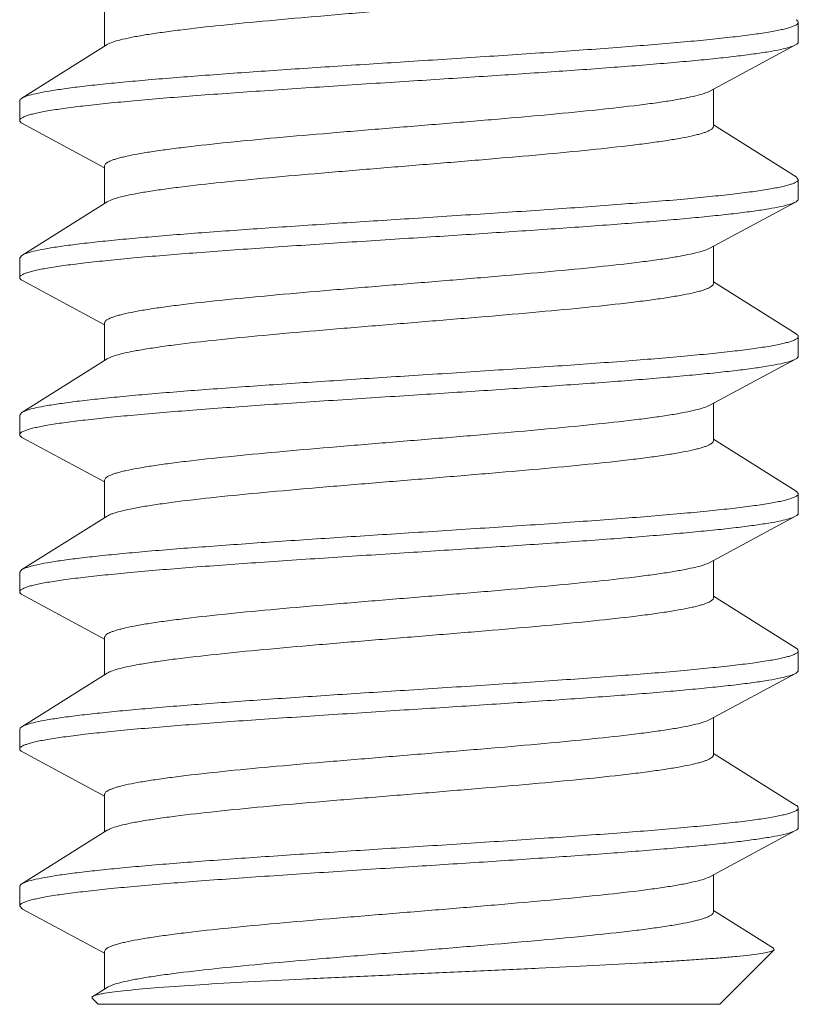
# Model space of a CAD drawing. Header units: inches. Extents: x 0 to 814, y 0 to 621.
# Tile 10 of 37: x 292.76 to 294.74, y 430.67 to 433.18. Entities that reach past the tile are written whole.
import ezdxf

# ---------------------------------------------------------------- set-up
doc = ezdxf.new("R2010")
doc.units = ezdxf.units.IN
doc.header["$LTSCALE"] = 10
doc.header["$MEASUREMENT"] = 0

msp = doc.modelspace()

# ---------------------------------------------------------------- linework, layer by layer
at = {"lineweight": 15}
for p, q in [((292.9739, 433.2051), (292.9739, 433.1093)), ((294.7387, 433.1705), (294.7387, 433.1205)), ((292.9806, 433.1135), (292.763, 432.977)), ((292.9806, 433.1135), (292.9836, 433.1152)), ((294.5135, 432.9954), (294.7316, 433.1129)), ((294.5226, 432.9051), (294.5226, 433.0003)), ((292.7577, 432.9705), (292.7577, 432.9205)), ((292.7648, 432.9129), (292.9739, 432.8003)), ((294.7335, 432.777), (294.5226, 432.9093)), ((292.9739, 432.8051), (292.9739, 432.7093)), ((294.7335, 432.777), (294.7387, 432.7705)), ((294.7387, 432.7705), (294.7387, 432.7205)), ((292.9806, 432.7135), (292.763, 432.577)), ((292.9806, 432.7135), (292.9839, 432.7154)), ((294.5135, 432.5954), (294.7316, 432.7129)), ((294.5226, 432.5051), (294.5226, 432.6003)), ((292.763, 432.577), (292.7577, 432.5705)), ((292.7577, 432.5705), (292.7577, 432.5205)), ((292.7648, 432.5129), (292.9739, 432.4003)), ((294.7335, 432.377), (294.5226, 432.5093)), ((292.9739, 432.4051), (292.9739, 432.3093)), ((294.7387, 432.3705), (294.7387, 432.3205)), ((292.9806, 432.3135), (292.763, 432.177)), ((294.5135, 432.1954), (294.7316, 432.3129)), ((294.5226, 432.1051), (294.5226, 432.2003)), ((292.763, 432.177), (292.7577, 432.1705)), ((292.7577, 432.1705), (292.7577, 432.1205)), ((292.7648, 432.1129), (292.9739, 432.0003)), ((294.7335, 431.977), (294.5226, 432.1093)), ((292.9739, 432.0051), (292.9739, 431.9093)), ((294.7335, 431.977), (294.7387, 431.9705)), ((294.7387, 431.9705), (294.7387, 431.9205)), ((292.9806, 431.9135), (292.763, 431.777)), ((294.5135, 431.7954), (294.7316, 431.9129)), ((294.5226, 431.7051), (294.5226, 431.8003)), ((292.763, 431.777), (292.7577, 431.7705)), ((292.7577, 431.7705), (292.7577, 431.7205)), ((292.7648, 431.7129), (292.9739, 431.6003)), ((294.7335, 431.577), (294.5226, 431.7093)), ((292.9739, 431.6051), (292.9739, 431.5093)), ((294.7387, 431.5705), (294.7387, 431.5205)), ((292.9806, 431.5135), (292.763, 431.377)), ((294.5135, 431.3954), (294.7316, 431.5129)), ((294.5226, 431.3051), (294.5226, 431.4003)), ((292.7577, 431.3705), (292.7577, 431.3205)), ((292.7648, 431.3129), (292.9739, 431.2003)), ((294.7335, 431.177), (294.5226, 431.3093)), ((292.9739, 431.2051), (292.9739, 431.1093)), ((294.7387, 431.1705), (294.7387, 431.1205)), ((292.9806, 431.1135), (292.763, 430.977)), ((294.5135, 430.9954), (294.7316, 431.1129)), ((294.5226, 430.9051), (294.5226, 431.0003)), ((292.7577, 430.9705), (292.7577, 430.9205)), ((292.7648, 430.9129), (292.7577, 430.9205)), ((292.7648, 430.9129), (292.9739, 430.8003)), ((294.6758, 430.8132), (294.5226, 430.9093)), ((292.9739, 430.8051), (292.9739, 430.7093)), ((294.6771, 430.8089), (294.5387, 430.6705)), ((294.6771, 430.8089), (294.6758, 430.8132)), ((292.9806, 430.7135), (292.9441, 430.6905)), ((292.9806, 430.7135), (292.9826, 430.7146)), ((292.9426, 430.6856), (292.9577, 430.6705)), ((294.5387, 430.6705), (292.9577, 430.6705))]:
    msp.add_line(p, q, dxfattribs=at)
msp.add_arc((293.0297, 430.3721), 0.3313, 99.7354, 100.7755, dxfattribs=at)
for points, knots in [([(292.9836, 433.1152), (292.9883, 433.1176), (293.0002, 433.1221), (293.0215, 433.1278), (293.049, 433.1336), (293.0826, 433.1394), (293.1219, 433.1452), (293.1848, 433.1535), (293.275, 433.1635), (293.3947, 433.1751), (293.5267, 433.1867), (293.6663, 433.1984), (293.8088, 433.2101), (293.9492, 433.2217), (294.0827, 433.2334), (294.2045, 433.245), (294.2968, 433.255), (294.3617, 433.2632), (294.4027, 433.2691), (294.438, 433.2749), (294.4637, 433.28), (294.4812, 433.2842), (294.492, 433.2871), (294.5012, 433.29), (294.5087, 433.2929), (294.5146, 433.2959), (294.519, 433.2988), (294.5218, 433.3018), (294.5226, 433.3041), (294.5226, 433.3051)], [0, 0, 0, 0, 0.010181, 0.024327, 0.042421, 0.064354, 0.089962, 0.119038, 0.186604, 0.264768, 0.350859, 0.441922, 0.534823, 0.626364, 0.713394, 0.792925, 0.862235, 0.892306, 0.918977, 0.942031, 0.96129, 0.969455, 0.976629, 0.982808, 0.987997, 0.992217, 0.995518, 0.998019, 1, 1, 1, 1]), ([(294.7387, 433.1705), (294.7387, 433.1679), (294.7342, 433.164), (294.7275, 433.1608), (294.719, 433.1576), (294.7084, 433.1546), (294.6954, 433.1515), (294.6801, 433.1484), (294.6554, 433.144), (294.6191, 433.1387), (294.5692, 433.1326), (294.5115, 433.1264), (294.4204, 433.1177), (294.2916, 433.1072), (294.1225, 433.095), (293.939, 433.0828), (293.8127, 433.0746), (293.7482, 433.0705)], [0, 0, 0, 0, 0.007862, 0.014585, 0.023465, 0.034569, 0.04791, 0.063481, 0.08126, 0.1233, 0.173678, 0.231938, 0.297539, 0.448213, 0.619978, 0.80628, 1, 1, 1, 1]), ([(294.7335, 433.177), (294.7343, 433.1765), (294.7366, 433.175), (294.7387, 433.1724), (294.7387, 433.1705)], [0, 0, 0, 0, 0.329474, 1, 1, 1, 1]), ([(293.7482, 433.0205), (293.8078, 433.0243), (293.925, 433.0319), (294.0959, 433.0432), (294.2554, 433.0545), (294.3788, 433.0642), (294.4679, 433.0722), (294.5262, 433.0779), (294.5782, 433.0836), (294.6233, 433.0893), (294.6612, 433.0949), (294.6917, 433.1006), (294.7123, 433.1055), (294.7247, 433.1096), (294.7296, 433.1118), (294.7316, 433.1129)], [0, 0, 0, 0, 0.181019, 0.356118, 0.519592, 0.666107, 0.731492, 0.790908, 0.843878, 0.889981, 0.928863, 0.960248, 0.983954, 0.992922, 1, 1, 1, 1]), ([(294.7316, 433.1129), (294.7327, 433.1134), (294.7346, 433.1146), (294.7374, 433.1168), (294.7387, 433.1191), (294.7387, 433.1205)], [0, 0, 0, 0, 0.338116, 0.609659, 1, 1, 1, 1]), ([(292.763, 432.977), (292.7648, 432.9782), (292.7692, 432.9803), (292.7808, 432.9846), (292.8006, 432.9895), (292.8302, 432.9952), (292.8675, 433.0009), (292.9122, 433.0067), (292.9639, 433.0124), (293.0222, 433.0182), (293.1116, 433.0263), (293.2359, 433.0361), (293.3968, 433.0475), (293.5695, 433.059), (293.688, 433.0666), (293.7482, 433.0705)], [0, 0, 0, 0, 0.006461, 0.014827, 0.037436, 0.067901, 0.106061, 0.15164, 0.204282, 0.263561, 0.328991, 0.476086, 0.640682, 0.817283, 1, 1, 1, 1]), ([(292.7577, 432.9205), (292.7577, 432.9231), (292.7622, 432.927), (292.769, 432.9302), (292.7775, 432.9334), (292.7881, 432.9364), (292.8011, 432.9395), (292.8163, 432.9426), (292.8411, 432.947), (292.8774, 432.9523), (292.9273, 432.9584), (292.985, 432.9646), (293.0761, 432.9733), (293.2049, 432.9838), (293.374, 432.996), (293.5575, 433.0082), (293.6838, 433.0164), (293.7482, 433.0205)], [0, 0, 0, 0, 0.007865, 0.014589, 0.023471, 0.034577, 0.047919, 0.063492, 0.081272, 0.123314, 0.173694, 0.231955, 0.297556, 0.448227, 0.619989, 0.806285, 1, 1, 1, 1]), ([(292.9739, 432.8051), (292.9739, 432.8061), (292.9747, 432.8085), (292.9775, 432.8115), (292.9819, 432.8144), (292.9878, 432.8173), (292.9954, 432.8202), (293.0046, 432.8232), (293.0154, 432.8261), (293.0329, 432.8303), (293.0587, 432.8354), (293.0942, 432.8412), (293.1353, 432.8471), (293.2005, 432.8553), (293.2931, 432.8654), (293.4153, 432.877), (293.5491, 432.8886), (293.6898, 432.9003), (293.8326, 432.912), (293.9724, 432.9237), (294.1044, 432.9354), (294.224, 432.947), (294.314, 432.957), (294.3767, 432.9653), (294.4158, 432.9711), (294.4491, 432.977), (294.4764, 432.9828), (294.4973, 432.9885), (294.509, 432.9929), (294.5135, 432.9954)], [0, 0, 0, 0, 0.001984, 0.004491, 0.0078, 0.012033, 0.017238, 0.023435, 0.030632, 0.038823, 0.058141, 0.081266, 0.108018, 0.138178, 0.207683, 0.287418, 0.374645, 0.466356, 0.559382, 0.65051, 0.736592, 0.814662, 0.88204, 0.910988, 0.936444, 0.958204, 0.976104, 0.990039, 1, 1, 1, 1]), ([(292.7577, 432.9705), (292.7577, 432.9711), (292.7581, 432.9726), (292.7599, 432.975), (292.7618, 432.9763), (292.763, 432.977)], [0, 0, 0, 0, 0.192076, 0.536887, 1, 1, 1, 1]), ([(292.7648, 432.9129), (292.7638, 432.9134), (292.7619, 432.9146), (292.7591, 432.9168), (292.7577, 432.9191), (292.7577, 432.9205)], [0, 0, 0, 0, 0.338116, 0.609659, 1, 1, 1, 1]), ([(292.9839, 432.7154), (292.9887, 432.7178), (293.0007, 432.7222), (293.022, 432.7279), (293.0497, 432.7337), (293.0834, 432.7395), (293.1228, 432.7454), (293.1858, 432.7536), (293.276, 432.7636), (293.3958, 432.7752), (293.5278, 432.7868), (293.6674, 432.7985), (293.8097, 432.8101), (293.95, 432.8218), (294.0833, 432.8334), (294.205, 432.845), (294.2972, 432.855), (294.362, 432.8633), (294.4029, 432.8691), (294.4382, 432.8749), (294.4638, 432.88), (294.4813, 432.8842), (294.492, 432.8871), (294.5012, 432.89), (294.5087, 432.893), (294.5147, 432.8959), (294.519, 432.8988), (294.5218, 432.9018), (294.5226, 432.9041), (294.5226, 432.9051)], [0, 0, 0, 0, 0.010273, 0.024507, 0.042682, 0.064687, 0.090357, 0.119488, 0.187131, 0.265334, 0.35143, 0.442465, 0.535314, 0.626784, 0.713733, 0.793178, 0.862407, 0.892441, 0.919079, 0.942103, 0.961336, 0.969491, 0.976655, 0.982827, 0.98801, 0.992224, 0.995521, 0.99802, 1, 1, 1, 1]), ([(294.7387, 432.7705), (294.7387, 432.7679), (294.7342, 432.764), (294.7275, 432.7608), (294.719, 432.7576), (294.7084, 432.7546), (294.6954, 432.7515), (294.6801, 432.7484), (294.6554, 432.744), (294.6191, 432.7387), (294.5692, 432.7326), (294.5115, 432.7264), (294.4204, 432.7177), (294.2915, 432.7072), (294.1225, 432.695), (293.939, 432.6828), (293.8127, 432.6746), (293.7482, 432.6705)], [0, 0, 0, 0, 0.007865, 0.014588, 0.023471, 0.034575, 0.047918, 0.06349, 0.08127, 0.123311, 0.173691, 0.231952, 0.297552, 0.448225, 0.619986, 0.806284, 1, 1, 1, 1]), ([(293.7482, 432.6205), (293.8078, 432.6243), (293.925, 432.6319), (294.0959, 432.6432), (294.2554, 432.6545), (294.3788, 432.6642), (294.4679, 432.6722), (294.5262, 432.6779), (294.5782, 432.6836), (294.6233, 432.6893), (294.6612, 432.6949), (294.6917, 432.7006), (294.7123, 432.7055), (294.7247, 432.7096), (294.7296, 432.7118), (294.7316, 432.7129)], [0, 0, 0, 0, 0.181019, 0.356118, 0.519592, 0.666107, 0.731492, 0.790908, 0.843878, 0.889981, 0.928863, 0.960248, 0.983954, 0.992922, 1, 1, 1, 1]), ([(294.7316, 432.7129), (294.7327, 432.7134), (294.7346, 432.7146), (294.7374, 432.7168), (294.7387, 432.7191), (294.7387, 432.7205)], [0, 0, 0, 0, 0.338116, 0.609659, 1, 1, 1, 1]), ([(293.7482, 432.6705), (293.688, 432.6666), (293.5695, 432.659), (293.3968, 432.6475), (293.2359, 432.6361), (293.1116, 432.6263), (293.0222, 432.6182), (292.9639, 432.6124), (292.9122, 432.6067), (292.8675, 432.6009), (292.8302, 432.5952), (292.8006, 432.5895), (292.7808, 432.5846), (292.7692, 432.5803), (292.7648, 432.5782), (292.763, 432.577)], [0, 0, 0, 0, 0.182717, 0.359318, 0.523914, 0.671009, 0.736439, 0.795718, 0.84836, 0.893939, 0.932099, 0.962565, 0.985173, 0.993539, 1, 1, 1, 1]), ([(292.7577, 432.5205), (292.7577, 432.5231), (292.7622, 432.527), (292.769, 432.5302), (292.7775, 432.5334), (292.7881, 432.5364), (292.8011, 432.5395), (292.8163, 432.5426), (292.8411, 432.547), (292.8774, 432.5523), (292.9273, 432.5584), (292.985, 432.5646), (293.0761, 432.5733), (293.2049, 432.5838), (293.374, 432.596), (293.5575, 432.6082), (293.6838, 432.6164), (293.7482, 432.6205)], [0, 0, 0, 0, 0.007865, 0.014589, 0.023471, 0.034577, 0.047919, 0.063492, 0.081272, 0.123314, 0.173694, 0.231955, 0.297556, 0.448227, 0.619989, 0.806285, 1, 1, 1, 1]), ([(292.9739, 432.4051), (292.9739, 432.4061), (292.9747, 432.4085), (292.9775, 432.4115), (292.9819, 432.4144), (292.9878, 432.4173), (292.9954, 432.4202), (293.0046, 432.4232), (293.0154, 432.4261), (293.0329, 432.4303), (293.0587, 432.4354), (293.0942, 432.4412), (293.1353, 432.4471), (293.2005, 432.4553), (293.2931, 432.4654), (293.4153, 432.477), (293.5491, 432.4886), (293.6898, 432.5003), (293.8326, 432.512), (293.9724, 432.5237), (294.1044, 432.5354), (294.224, 432.547), (294.314, 432.557), (294.3767, 432.5653), (294.4158, 432.5711), (294.4491, 432.577), (294.4764, 432.5828), (294.4973, 432.5885), (294.509, 432.5929), (294.5135, 432.5954)], [0, 0, 0, 0, 0.001984, 0.004491, 0.0078, 0.012033, 0.017238, 0.023436, 0.030632, 0.038823, 0.058141, 0.081266, 0.108018, 0.138178, 0.207683, 0.287418, 0.374645, 0.466356, 0.559382, 0.65051, 0.736592, 0.814662, 0.88204, 0.910988, 0.936444, 0.958204, 0.976104, 0.990039, 1, 1, 1, 1]), ([(292.7648, 432.5129), (292.7638, 432.5134), (292.7619, 432.5146), (292.7591, 432.5168), (292.7577, 432.5191), (292.7577, 432.5205)], [0, 0, 0, 0, 0.338116, 0.609659, 1, 1, 1, 1]), ([(292.9806, 432.3135), (292.9824, 432.3146), (292.9866, 432.3168), (292.9974, 432.3211), (293.0151, 432.3262), (293.0411, 432.332), (293.0735, 432.3379), (293.1117, 432.3438), (293.1736, 432.3522), (293.2629, 432.3623), (293.3821, 432.374), (293.5143, 432.3857), (293.6547, 432.3974), (293.7984, 432.4092), (293.9404, 432.421), (294.0755, 432.4327), (294.1992, 432.4444), (294.2929, 432.4545), (294.3589, 432.4628), (294.4006, 432.4688), (294.4365, 432.4746), (294.4627, 432.4798), (294.4805, 432.484), (294.4914, 432.4869), (294.5008, 432.4899), (294.5085, 432.4928), (294.5145, 432.4958), (294.5189, 432.4987), (294.5218, 432.5017), (294.5226, 432.5041), (294.5226, 432.5051)], [0, 0, 0, 0, 0.004078, 0.009135, 0.022263, 0.039419, 0.060511, 0.085383, 0.113835, 0.18049, 0.258189, 0.344229, 0.435603, 0.529109, 0.621472, 0.709452, 0.789973, 0.860229, 0.890731, 0.917795, 0.941194, 0.960744, 0.969034, 0.976316, 0.982587, 0.987853, 0.992132, 0.995476, 0.998004, 1, 1, 1, 1]), ([(293.7482, 432.2705), (293.8127, 432.2746), (293.939, 432.2828), (294.1225, 432.295), (294.2915, 432.3072), (294.4204, 432.3177), (294.5115, 432.3264), (294.5692, 432.3325), (294.6191, 432.3387), (294.6554, 432.344), (294.6801, 432.3484), (294.6954, 432.3515), (294.7084, 432.3546), (294.719, 432.3576), (294.7275, 432.3608), (294.7342, 432.364), (294.7387, 432.3679), (294.7387, 432.3705)], [0, 0, 0, 0, 0.193715, 0.380011, 0.551773, 0.702444, 0.768045, 0.826306, 0.876686, 0.918728, 0.936508, 0.952081, 0.965423, 0.976529, 0.985411, 0.992135, 1, 1, 1, 1]), ([(294.7387, 432.3705), (294.7387, 432.3711), (294.7384, 432.3726), (294.7365, 432.375), (294.7346, 432.3763), (294.7335, 432.377)], [0, 0, 0, 0, 0.192076, 0.536887, 1, 1, 1, 1]), ([(293.7482, 432.2205), (293.8078, 432.2243), (293.925, 432.2319), (294.0959, 432.2432), (294.2554, 432.2545), (294.3788, 432.2642), (294.4679, 432.2722), (294.5262, 432.2779), (294.5782, 432.2836), (294.6233, 432.2893), (294.6612, 432.2949), (294.6917, 432.3006), (294.7123, 432.3055), (294.7247, 432.3096), (294.7296, 432.3118), (294.7316, 432.3129)], [0, 0, 0, 0, 0.181019, 0.356118, 0.519592, 0.666107, 0.731492, 0.790908, 0.843878, 0.889981, 0.928863, 0.960248, 0.983954, 0.992922, 1, 1, 1, 1]), ([(294.7316, 432.3129), (294.7327, 432.3134), (294.7346, 432.3146), (294.7374, 432.3168), (294.7387, 432.3191), (294.7387, 432.3205)], [0, 0, 0, 0, 0.338116, 0.609659, 1, 1, 1, 1]), ([(293.7482, 432.2705), (293.688, 432.2666), (293.5695, 432.259), (293.3968, 432.2475), (293.2359, 432.2361), (293.1116, 432.2263), (293.0222, 432.2182), (292.9639, 432.2124), (292.9122, 432.2067), (292.8675, 432.2009), (292.8302, 432.1952), (292.8006, 432.1895), (292.7808, 432.1846), (292.7692, 432.1803), (292.7648, 432.1782), (292.763, 432.177)], [0, 0, 0, 0, 0.182717, 0.359319, 0.523915, 0.671009, 0.736439, 0.795719, 0.84836, 0.893939, 0.932099, 0.962565, 0.985173, 0.993539, 1, 1, 1, 1]), ([(292.7577, 432.1205), (292.7577, 432.1231), (292.7622, 432.127), (292.769, 432.1302), (292.7775, 432.1334), (292.7881, 432.1364), (292.8011, 432.1395), (292.8163, 432.1426), (292.8411, 432.147), (292.8774, 432.1523), (292.9273, 432.1584), (292.985, 432.1646), (293.0761, 432.1733), (293.2049, 432.1838), (293.374, 432.196), (293.5575, 432.2082), (293.6838, 432.2164), (293.7482, 432.2205)], [0, 0, 0, 0, 0.007865, 0.014589, 0.023472, 0.034577, 0.04792, 0.063492, 0.081272, 0.123314, 0.173694, 0.231956, 0.297556, 0.448227, 0.61999, 0.806286, 1, 1, 1, 1]), ([(292.9739, 432.0051), (292.9739, 432.0061), (292.9747, 432.0085), (292.9775, 432.0115), (292.9819, 432.0144), (292.9878, 432.0173), (292.9954, 432.0202), (293.0046, 432.0232), (293.0154, 432.0261), (293.0329, 432.0303), (293.0587, 432.0354), (293.0942, 432.0412), (293.1353, 432.0471), (293.2005, 432.0553), (293.2931, 432.0654), (293.4153, 432.077), (293.5491, 432.0886), (293.6898, 432.1003), (293.8326, 432.112), (293.9724, 432.1237), (294.1044, 432.1354), (294.224, 432.147), (294.314, 432.157), (294.3767, 432.1653), (294.4158, 432.1711), (294.4491, 432.177), (294.4764, 432.1828), (294.4973, 432.1885), (294.509, 432.1929), (294.5135, 432.1954)], [0, 0, 0, 0, 0.001984, 0.004491, 0.0078, 0.012033, 0.017238, 0.023436, 0.030632, 0.038823, 0.058141, 0.081266, 0.108018, 0.138178, 0.207683, 0.287418, 0.374645, 0.466356, 0.559382, 0.65051, 0.736592, 0.814662, 0.88204, 0.910988, 0.936444, 0.958204, 0.976104, 0.990039, 1, 1, 1, 1]), ([(292.7648, 432.1129), (292.7638, 432.1134), (292.7619, 432.1146), (292.7591, 432.1168), (292.7577, 432.1191), (292.7577, 432.1205)], [0, 0, 0, 0, 0.338063, 0.609611, 1, 1, 1, 1]), ([(292.9806, 431.9135), (292.9824, 431.9146), (292.9866, 431.9168), (292.9974, 431.9211), (293.0151, 431.9262), (293.0411, 431.932), (293.0735, 431.9379), (293.1117, 431.9438), (293.1736, 431.9522), (293.2629, 431.9623), (293.3821, 431.974), (293.5143, 431.9857), (293.6547, 431.9974), (293.7984, 432.0092), (293.9404, 432.021), (294.0755, 432.0327), (294.1992, 432.0444), (294.2929, 432.0545), (294.3589, 432.0628), (294.4006, 432.0688), (294.4365, 432.0746), (294.4627, 432.0798), (294.4805, 432.084), (294.4914, 432.0869), (294.5008, 432.0899), (294.5085, 432.0928), (294.5145, 432.0958), (294.5189, 432.0987), (294.5218, 432.1017), (294.5226, 432.1041), (294.5226, 432.1051)], [0, 0, 0, 0, 0.004078, 0.009135, 0.022263, 0.039419, 0.060511, 0.085383, 0.113835, 0.18049, 0.258189, 0.344229, 0.435603, 0.529109, 0.621472, 0.709452, 0.789973, 0.860229, 0.890731, 0.917795, 0.941194, 0.960744, 0.969034, 0.976316, 0.982587, 0.987853, 0.992132, 0.995476, 0.998004, 1, 1, 1, 1]), ([(294.7387, 431.9705), (294.7387, 431.9679), (294.7342, 431.964), (294.7275, 431.9608), (294.719, 431.9576), (294.7084, 431.9546), (294.6954, 431.9515), (294.6801, 431.9484), (294.6554, 431.944), (294.6191, 431.9387), (294.5692, 431.9326), (294.5115, 431.9264), (294.4204, 431.9177), (294.2915, 431.9072), (294.1225, 431.895), (293.939, 431.8828), (293.8127, 431.8746), (293.7482, 431.8705)], [0, 0, 0, 0, 0.007865, 0.014588, 0.023472, 0.034576, 0.047918, 0.063491, 0.08127, 0.123312, 0.173691, 0.231952, 0.297552, 0.448225, 0.619986, 0.806284, 1, 1, 1, 1]), ([(293.7482, 431.8205), (293.8078, 431.8243), (293.925, 431.8319), (294.0959, 431.8432), (294.2554, 431.8545), (294.3788, 431.8642), (294.4679, 431.8722), (294.5262, 431.8779), (294.5782, 431.8836), (294.6233, 431.8893), (294.6612, 431.8949), (294.6917, 431.9006), (294.7123, 431.9055), (294.7247, 431.9096), (294.7296, 431.9118), (294.7316, 431.9129)], [0, 0, 0, 0, 0.18102, 0.356121, 0.519594, 0.666108, 0.731494, 0.79091, 0.843879, 0.889982, 0.928864, 0.960248, 0.983954, 0.992922, 1, 1, 1, 1]), ([(294.7316, 431.9129), (294.7327, 431.9134), (294.7346, 431.9146), (294.7374, 431.9168), (294.7387, 431.9191), (294.7387, 431.9205)], [0, 0, 0, 0, 0.338131, 0.609677, 1, 1, 1, 1]), ([(293.7482, 431.8705), (293.688, 431.8666), (293.5695, 431.859), (293.3968, 431.8475), (293.2359, 431.8361), (293.1116, 431.8263), (293.0222, 431.8182), (292.9639, 431.8124), (292.9122, 431.8067), (292.8675, 431.8009), (292.8302, 431.7952), (292.8006, 431.7895), (292.7808, 431.7846), (292.7692, 431.7803), (292.7648, 431.7782), (292.763, 431.777)], [0, 0, 0, 0, 0.182716, 0.359319, 0.523914, 0.671009, 0.736439, 0.795718, 0.84836, 0.893939, 0.932099, 0.962564, 0.985173, 0.993538, 1, 1, 1, 1]), ([(292.7577, 431.7205), (292.7577, 431.7231), (292.7622, 431.727), (292.769, 431.7302), (292.7775, 431.7334), (292.7881, 431.7364), (292.8011, 431.7395), (292.8164, 431.7426), (292.8411, 431.747), (292.8774, 431.7523), (292.9273, 431.7584), (292.985, 431.7646), (293.0761, 431.7733), (293.2049, 431.7838), (293.374, 431.796), (293.5575, 431.8082), (293.6838, 431.8164), (293.7482, 431.8205)], [0, 0, 0, 0, 0.007866, 0.014591, 0.023474, 0.03458, 0.047923, 0.063496, 0.081277, 0.12332, 0.1737, 0.231961, 0.297562, 0.448232, 0.619992, 0.806288, 1, 1, 1, 1]), ([(292.9739, 431.6051), (292.9739, 431.6061), (292.9747, 431.6085), (292.9775, 431.6115), (292.9819, 431.6144), (292.9878, 431.6173), (292.9954, 431.6202), (293.0046, 431.6232), (293.0154, 431.6261), (293.0329, 431.6303), (293.0587, 431.6354), (293.0942, 431.6412), (293.1353, 431.6471), (293.2005, 431.6553), (293.2931, 431.6654), (293.4153, 431.677), (293.5491, 431.6886), (293.6898, 431.7003), (293.8326, 431.712), (293.9724, 431.7237), (294.1044, 431.7354), (294.224, 431.747), (294.314, 431.757), (294.3767, 431.7653), (294.4158, 431.7711), (294.4491, 431.777), (294.4764, 431.7828), (294.4973, 431.7885), (294.509, 431.7929), (294.5135, 431.7954)], [0, 0, 0, 0, 0.001984, 0.004491, 0.007801, 0.012032, 0.017238, 0.023436, 0.030632, 0.038823, 0.058141, 0.081266, 0.108018, 0.138178, 0.207683, 0.287418, 0.374645, 0.466356, 0.559382, 0.65051, 0.736592, 0.814661, 0.88204, 0.910988, 0.936444, 0.958204, 0.976104, 0.990039, 1, 1, 1, 1]), ([(292.7648, 431.7129), (292.7638, 431.7134), (292.7619, 431.7146), (292.7591, 431.7168), (292.7577, 431.7191), (292.7577, 431.7205)], [0, 0, 0, 0, 0.338129, 0.609675, 1, 1, 1, 1]), ([(292.9806, 431.5135), (292.9824, 431.5146), (292.9866, 431.5168), (292.9974, 431.5211), (293.0151, 431.5262), (293.0411, 431.532), (293.0735, 431.5379), (293.1117, 431.5438), (293.1736, 431.5522), (293.2629, 431.5623), (293.3821, 431.574), (293.5143, 431.5857), (293.6547, 431.5974), (293.7984, 431.6092), (293.9404, 431.621), (294.0755, 431.6327), (294.1992, 431.6444), (294.2929, 431.6545), (294.3589, 431.6628), (294.4006, 431.6688), (294.4365, 431.6746), (294.4627, 431.6798), (294.4805, 431.684), (294.4914, 431.6869), (294.5008, 431.6899), (294.5085, 431.6928), (294.5145, 431.6958), (294.5189, 431.6987), (294.5218, 431.7017), (294.5226, 431.7041), (294.5226, 431.7051)], [0, 0, 0, 0, 0.004078, 0.009135, 0.022263, 0.039419, 0.06051, 0.085383, 0.113835, 0.18049, 0.258188, 0.344229, 0.435602, 0.529109, 0.621471, 0.709452, 0.789973, 0.860229, 0.890731, 0.917795, 0.941194, 0.960744, 0.969033, 0.976316, 0.982587, 0.987853, 0.992132, 0.995476, 0.998004, 1, 1, 1, 1]), ([(294.7387, 431.5705), (294.7387, 431.5679), (294.7342, 431.564), (294.7275, 431.5608), (294.719, 431.5576), (294.7084, 431.5546), (294.6954, 431.5515), (294.6801, 431.5484), (294.6554, 431.544), (294.6191, 431.5387), (294.5692, 431.5326), (294.5115, 431.5264), (294.4204, 431.5177), (294.2916, 431.5072), (294.1225, 431.495), (293.939, 431.4828), (293.8127, 431.4746), (293.7482, 431.4705)], [0, 0, 0, 0, 0.007863, 0.014587, 0.023468, 0.034573, 0.047914, 0.063486, 0.081265, 0.123306, 0.173685, 0.231946, 0.297546, 0.448218, 0.619982, 0.806282, 1, 1, 1, 1]), ([(294.7335, 431.577), (294.7343, 431.5765), (294.7366, 431.575), (294.7387, 431.5724), (294.7387, 431.5705)], [0, 0, 0, 0, 0.329511, 1, 1, 1, 1]), ([(293.7482, 431.4205), (293.8078, 431.4243), (293.925, 431.4319), (294.0959, 431.4432), (294.2554, 431.4545), (294.3788, 431.4642), (294.4679, 431.4722), (294.5262, 431.4779), (294.5782, 431.4836), (294.6233, 431.4893), (294.6612, 431.4949), (294.6917, 431.5006), (294.7123, 431.5055), (294.7247, 431.5096), (294.7296, 431.5118), (294.7316, 431.5129)], [0, 0, 0, 0, 0.18102, 0.356121, 0.519594, 0.666108, 0.731494, 0.79091, 0.843879, 0.889982, 0.928864, 0.960248, 0.983954, 0.992922, 1, 1, 1, 1]), ([(294.7316, 431.5129), (294.7327, 431.5134), (294.7346, 431.5146), (294.7374, 431.5168), (294.7387, 431.5191), (294.7387, 431.5205)], [0, 0, 0, 0, 0.338128, 0.609673, 1, 1, 1, 1]), ([(293.7482, 431.4705), (293.688, 431.4666), (293.5695, 431.459), (293.3968, 431.4475), (293.2359, 431.4361), (293.1116, 431.4263), (293.0222, 431.4182), (292.9639, 431.4124), (292.9122, 431.4067), (292.8675, 431.4009), (292.8302, 431.3952), (292.8006, 431.3895), (292.7808, 431.3846), (292.7692, 431.3803), (292.7648, 431.3782), (292.763, 431.377)], [0, 0, 0, 0, 0.182717, 0.35932, 0.523915, 0.67101, 0.736439, 0.795719, 0.848361, 0.89394, 0.932099, 0.962565, 0.985173, 0.993539, 1, 1, 1, 1]), ([(292.7577, 431.3205), (292.7577, 431.3231), (292.7622, 431.327), (292.769, 431.3302), (292.7775, 431.3334), (292.7881, 431.3364), (292.8011, 431.3395), (292.8164, 431.3426), (292.8411, 431.347), (292.8774, 431.3523), (292.9273, 431.3584), (292.985, 431.3646), (293.0761, 431.3733), (293.2049, 431.3838), (293.374, 431.396), (293.5575, 431.4082), (293.6838, 431.4164), (293.7482, 431.4205)], [0, 0, 0, 0, 0.007866, 0.014591, 0.023473, 0.034579, 0.047922, 0.063495, 0.081276, 0.123318, 0.173698, 0.23196, 0.29756, 0.44823, 0.619991, 0.806287, 1, 1, 1, 1]), ([(292.763, 431.377), (292.7622, 431.3765), (292.7599, 431.375), (292.7577, 431.3724), (292.7577, 431.3705)], [0, 0, 0, 0, 0.329513, 1, 1, 1, 1]), ([(292.9739, 431.2051), (292.9739, 431.2061), (292.9747, 431.2085), (292.9775, 431.2115), (292.9819, 431.2144), (292.9878, 431.2173), (292.9954, 431.2202), (293.0046, 431.2232), (293.0154, 431.2261), (293.0329, 431.2303), (293.0587, 431.2354), (293.0942, 431.2412), (293.1353, 431.2471), (293.2005, 431.2553), (293.2931, 431.2654), (293.4153, 431.277), (293.5491, 431.2886), (293.6898, 431.3003), (293.8326, 431.312), (293.9724, 431.3237), (294.1044, 431.3354), (294.224, 431.347), (294.314, 431.357), (294.3767, 431.3653), (294.4158, 431.3711), (294.4491, 431.377), (294.4764, 431.3828), (294.4973, 431.3885), (294.509, 431.3929), (294.5135, 431.3954)], [0, 0, 0, 0, 0.001984, 0.004491, 0.007801, 0.012033, 0.017237, 0.023436, 0.030632, 0.038822, 0.058141, 0.081266, 0.108018, 0.138178, 0.207683, 0.287418, 0.374645, 0.466355, 0.559382, 0.65051, 0.736592, 0.814661, 0.88204, 0.910988, 0.936444, 0.958204, 0.976104, 0.990039, 1, 1, 1, 1]), ([(292.7648, 431.3129), (292.7638, 431.3134), (292.7619, 431.3146), (292.7591, 431.3168), (292.7577, 431.3191), (292.7577, 431.3205)], [0, 0, 0, 0, 0.338126, 0.609672, 1, 1, 1, 1]), ([(292.9806, 431.1135), (292.9824, 431.1146), (292.9866, 431.1168), (292.9974, 431.1211), (293.0151, 431.1262), (293.0411, 431.132), (293.0735, 431.1379), (293.1117, 431.1438), (293.1736, 431.1522), (293.2629, 431.1623), (293.3821, 431.174), (293.5143, 431.1857), (293.6547, 431.1974), (293.7984, 431.2092), (293.9404, 431.221), (294.0755, 431.2327), (294.1992, 431.2444), (294.2929, 431.2545), (294.3589, 431.2628), (294.4006, 431.2688), (294.4365, 431.2746), (294.4627, 431.2798), (294.4805, 431.284), (294.4914, 431.2869), (294.5008, 431.2899), (294.5085, 431.2928), (294.5145, 431.2958), (294.5189, 431.2987), (294.5218, 431.3017), (294.5226, 431.3041), (294.5226, 431.3051)], [0, 0, 0, 0, 0.004078, 0.009135, 0.022263, 0.039419, 0.06051, 0.085383, 0.113835, 0.18049, 0.258189, 0.344229, 0.435603, 0.52911, 0.621471, 0.709452, 0.789973, 0.860228, 0.890732, 0.917795, 0.941194, 0.960745, 0.969033, 0.976316, 0.982588, 0.987853, 0.992133, 0.995476, 0.998004, 1, 1, 1, 1]), ([(294.7335, 431.177), (294.7343, 431.1765), (294.7366, 431.175), (294.7387, 431.1724), (294.7387, 431.1705)], [0, 0, 0, 0, 0.329515, 1, 1, 1, 1]), ([(294.7387, 431.1705), (294.7387, 431.1679), (294.7342, 431.164), (294.7275, 431.1608), (294.719, 431.1576), (294.7084, 431.1546), (294.6954, 431.1515), (294.6801, 431.1484), (294.6554, 431.144), (294.6191, 431.1387), (294.5692, 431.1326), (294.5115, 431.1264), (294.4204, 431.1177), (294.2915, 431.1072), (294.1225, 431.095), (293.939, 431.0828), (293.8127, 431.0746), (293.7482, 431.0705)], [0, 0, 0, 0, 0.007864, 0.014587, 0.023469, 0.034574, 0.047915, 0.063487, 0.081267, 0.123308, 0.173686, 0.231947, 0.297548, 0.44822, 0.619983, 0.806282, 1, 1, 1, 1]), ([(293.7482, 431.0205), (293.8078, 431.0243), (293.925, 431.0319), (294.0959, 431.0432), (294.2554, 431.0545), (294.3788, 431.0642), (294.4679, 431.0722), (294.5262, 431.0779), (294.5782, 431.0836), (294.6233, 431.0893), (294.6612, 431.0949), (294.6917, 431.1006), (294.7123, 431.1055), (294.7247, 431.1096), (294.7296, 431.1118), (294.7316, 431.1129)], [0, 0, 0, 0, 0.18102, 0.356121, 0.519594, 0.666108, 0.731494, 0.79091, 0.843879, 0.889982, 0.928864, 0.960248, 0.983954, 0.992922, 1, 1, 1, 1]), ([(294.7316, 431.1129), (294.7327, 431.1134), (294.7346, 431.1146), (294.7374, 431.1168), (294.7387, 431.1191), (294.7387, 431.1205)], [0, 0, 0, 0, 0.338124, 0.60967, 1, 1, 1, 1]), ([(293.7482, 431.0705), (293.688, 431.0666), (293.5695, 431.059), (293.3968, 431.0475), (293.2359, 431.0361), (293.1116, 431.0263), (293.0222, 431.0182), (292.9639, 431.0124), (292.9122, 431.0067), (292.8675, 431.0009), (292.8302, 430.9952), (292.8006, 430.9895), (292.7808, 430.9846), (292.7692, 430.9803), (292.7648, 430.9782), (292.763, 430.977)], [0, 0, 0, 0, 0.182717, 0.35932, 0.523915, 0.67101, 0.73644, 0.795719, 0.848361, 0.89394, 0.932099, 0.962565, 0.985173, 0.993539, 1, 1, 1, 1]), ([(292.7577, 430.9205), (292.7577, 430.9231), (292.7622, 430.927), (292.769, 430.9302), (292.7775, 430.9334), (292.7881, 430.9364), (292.8011, 430.9395), (292.8163, 430.9426), (292.8411, 430.947), (292.8774, 430.9523), (292.9273, 430.9584), (292.985, 430.9646), (293.0761, 430.9733), (293.2049, 430.9838), (293.374, 430.996), (293.5575, 431.0082), (293.6838, 431.0164), (293.7482, 431.0205)], [0, 0, 0, 0, 0.007865, 0.014589, 0.023472, 0.034577, 0.047919, 0.063492, 0.081271, 0.123314, 0.173694, 0.231955, 0.297555, 0.448226, 0.619987, 0.806284, 1, 1, 1, 1]), ([(292.763, 430.977), (292.7622, 430.9765), (292.7599, 430.975), (292.7577, 430.9724), (292.7577, 430.9705)], [0, 0, 0, 0, 0.329517, 1, 1, 1, 1]), ([(292.9739, 430.8051), (292.9739, 430.8061), (292.9747, 430.8085), (292.9775, 430.8115), (292.9819, 430.8144), (292.9878, 430.8173), (292.9954, 430.8202), (293.0046, 430.8232), (293.0154, 430.8261), (293.0329, 430.8303), (293.0587, 430.8354), (293.0942, 430.8412), (293.1353, 430.8471), (293.2005, 430.8553), (293.2931, 430.8654), (293.4153, 430.877), (293.5491, 430.8886), (293.6898, 430.9003), (293.8326, 430.912), (293.9724, 430.9237), (294.1044, 430.9354), (294.224, 430.947), (294.314, 430.957), (294.3767, 430.9653), (294.4158, 430.9711), (294.4491, 430.977), (294.4764, 430.9828), (294.4973, 430.9885), (294.509, 430.9929), (294.5135, 430.9954)], [0, 0, 0, 0, 0.001984, 0.004491, 0.0078, 0.012033, 0.017237, 0.023436, 0.030632, 0.038822, 0.058142, 0.081266, 0.108018, 0.138178, 0.207683, 0.287418, 0.374645, 0.466356, 0.559382, 0.65051, 0.736592, 0.814661, 0.88204, 0.910988, 0.936445, 0.958204, 0.976104, 0.99004, 1, 1, 1, 1]), ([(292.9826, 430.7146), (292.9871, 430.7171), (292.9986, 430.7215), (293.0193, 430.7273), (293.0464, 430.7331), (293.0796, 430.7389), (293.1186, 430.7448), (293.1811, 430.7531), (293.271, 430.7631), (293.3906, 430.7747), (293.5227, 430.7864), (293.6626, 430.7981), (293.8055, 430.8098), (293.9464, 430.8215), (294.0804, 430.8332), (294.2028, 430.8448), (294.2956, 430.8548), (294.3608, 430.8631), (294.402, 430.869), (294.4376, 430.8748), (294.4634, 430.8799), (294.481, 430.8841), (294.4918, 430.887), (294.501, 430.89), (294.5086, 430.8929), (294.5146, 430.8958), (294.519, 430.8988), (294.5218, 430.9017), (294.5226, 430.9041), (294.5226, 430.9051)], [0, 0, 0, 0, 0.009839, 0.023659, 0.041451, 0.063115, 0.088488, 0.117365, 0.18464, 0.262656, 0.348733, 0.439896, 0.532992, 0.624797, 0.712132, 0.79198, 0.861593, 0.891803, 0.918599, 0.941763, 0.961116, 0.96932, 0.976529, 0.982738, 0.987951, 0.99219, 0.995505, 0.998014, 1, 1, 1, 1]), ([(292.9737, 430.6985), (292.982, 430.7), (293.0007, 430.7026), (293.0467, 430.7078), (293.1192, 430.714), (293.2222, 430.7209), (293.3438, 430.7279), (293.4798, 430.7348), (293.6258, 430.7417), (293.7769, 430.7486), (293.9284, 430.7554), (294.0756, 430.7621), (294.214, 430.7688), (294.3219, 430.7745), (294.4009, 430.7791), (294.4535, 430.7824), (294.5013, 430.7857), (294.5437, 430.789), (294.5806, 430.7922), (294.6118, 430.7955), (294.6369, 430.7987), (294.6541, 430.8015), (294.6646, 430.8038), (294.6702, 430.8054), (294.6743, 430.8069), (294.6764, 430.8082), (294.6771, 430.8089)], [0, 0, 0, 0, 0.014669, 0.033218, 0.081257, 0.142406, 0.214525, 0.295155, 0.381618, 0.471112, 0.560807, 0.647932, 0.729858, 0.804175, 0.837801, 0.868752, 0.896813, 0.921794, 0.943532, 0.961889, 0.976755, 0.988055, 0.992358, 0.995765, 0.998296, 1, 1, 1, 1]), ([(292.9426, 430.6856), (292.9423, 430.686), (292.9417, 430.6867), (292.9416, 430.6882), (292.9426, 430.6895), (292.9435, 430.6902), (292.9441, 430.6905)], [0, 0, 0, 0, 0.242112, 0.442393, 0.677593, 1, 1, 1, 1]), ([(292.9441, 430.6905), (292.9443, 430.6907), (292.9453, 430.6913), (292.9463, 430.6918), (292.9472, 430.6921)], [0, 0, 0, 0, 0.219699, 1, 1, 1, 1]), ([(292.9472, 430.6921), (292.9499, 430.6932), (292.9568, 430.6952), (292.9637, 430.6967), (292.9678, 430.6975)], [0, 0, 0, 0, 0.414613, 1, 1, 1, 1])]:
    msp.add_open_spline(points, degree=3, knots=knots, dxfattribs=at)

doc.saveas('drawing.dxf')
